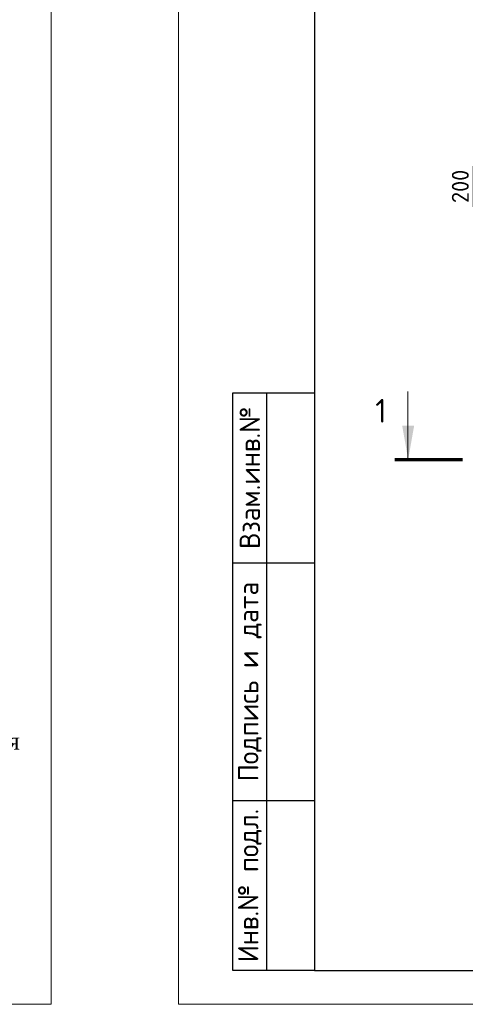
# Model space of a CAD drawing. Header units: millimetres. Extents: x 369815 to 1481759, y -423071 to -27917.
# Tile 17 of 256: x 495459 to 502013, y -396966 to -382473. Entities that reach past the tile are written whole.
import ezdxf
from ezdxf.enums import TextEntityAlignment as Align

# ---------------------------------------------------------------- set-up
doc = ezdxf.new("R2010")
doc.units = ezdxf.units.MM
for name, color, linetype, lineweight in [('Выноски', 20, 'Continuous', 20), ('размер', 1, 'Continuous', 25), ('РАЗМЕРЫ', 1, 'Continuous', 9), ('Текст', 7, 'Continuous', 25), ('ТОНКИЕ', 7, 'Continuous', 9)]:
    doc.layers.add(name, color=color, linetype=linetype, lineweight=lineweight)
doc.layers.add('ТОЛСТЫЕ_ОСНОВНЫЕ', color=6, linetype='Continuous')
doc.styles.add('GOST-2.304_Type-B', font='GOST_Common.ttf')
doc.styles.add('style1', font='GOST_Common.ttf', dxfattribs={"height": 500})
doc.styles.add('ГОСТ', font='GOST_Common.ttf')
doc.dimstyles.new('мой 25', dxfattribs={"dimscale": 100, "dimtxt": 2.5, "dimasz": 2.5, "dimexe": 1.25, "dimexo": 0.625, "dimtad": 1, "dimdec": 0, "dimlfac": 0.5, "dimtxsty": 'GOST-2.304_Type-B', "dimblk": 'ARCHTICK', "dimcen": 2.5, "dimdle": 1.25, "dimaunit": 1, "dimadec": 1, "dimazin": 2, "dimtfac": 1, "dimtdec": 0, "dimtmove": 1, "dimatfit": 3, "dimfxl": 6, "dimfxlon": 1, "dimtfill": 1, "dimlwd": -1, "dimlwe": -1, "dimarcsym": 0})

# ---------------------------------------------------------------- blocks, each defined once
blk = doc.blocks.new('*U78')
at = {"layer": 'ТОЛСТЫЕ_ОСНОВНЫЕ'}
for p, q in [((8, 5), (8, 90)), ((8, 90), (20, 90)), ((13, 5), (13, 90)), ((8, 65), (20, 65)), ((8, 30), (20, 30)), ((20, 5), (8, 5))]:
    blk.add_line(p, q, dxfattribs=at)
at = {"layer": 'ТОЛСТЫЕ_ОСНОВНЫЕ', "color": 6}
blk.add_lwpolyline([(20, 5), (415, 5), (415, 292), (20, 292)], close=True, dxfattribs=at)
at = {"layer": 'ТОНКИЕ'}
blk.add_lwpolyline([(0, 0), (420, 0), (420, 297), (0, 297)], close=True, dxfattribs=at)
at = {"layer": 'Текст', "style": 'style1'}
for s, p in [('Взам.инв.№', (10.5, 77.5)), ('Подпись и дата', (10.5, 47.5)), ('Инв.№ подл.', (10.5, 17.5))]:
    blk.add_text(s, height=3, rotation=90, dxfattribs=at).set_placement(p, align=Align.MIDDLE)
blk = doc.blocks.new('_ArchTick')
at = {"color": 0, "linetype": 'ByBlock', "const_width": 0.15}
blk.add_lwpolyline([(-0.5, -0.5), (0.5, 0.5)], dxfattribs=at)
blk = doc.blocks.new('*D1879')
at = {"layer": 'DEFPOINTS', "color": 0, "transparency": 16777216}
for p in [(503390, -385130), (502471, -385530), (503390, -385530)]:
    blk.add_point(p, dxfattribs=at)
at = {"layer": 'РАЗМЕРЫ', "color": 0, "linetype": 'Continuous', "transparency": 16777216}
for p, q in [((502127, -385227), (502127, -384627)), ((502471, -385005), (502471, -385655)), ((503071, -385130), (502346, -385130)), ((502471, -385330), (502127, -385227)), ((503071, -385530), (502346, -385530))]:
    blk.add_line(p, q, dxfattribs=at)
at = {"layer": 'РАЗМЕРЫ', "color": 0, "transparency": 16777216, "xscale": 250, "yscale": 250, "zscale": 250}
for p, rotation in [((502471, -385130), 90), ((502471, -385530), 270)]:
    blk.add_blockref('_ArchTick', p, dxfattribs=dict(at, rotation=rotation))
at = {"layer": 'РАЗМЕРЫ', "color": 0, "transparency": 16777216, "insert": (501940, -384927), "char_height": 250, "attachment_point": 5, "rotation": 90, "style": 'GOST-2.304_Type-B', "bg_fill": 3, "box_fill_scale": 1.1, "bg_fill_color": 256, "bg_fill_true_color": 13158600, "bg_fill_transparency": 0}
blk.add_mtext('200', dxfattribs=at)
blk = doc.blocks.new('*U133')
at = {"layer": 'ТОНКИЕ'}
blk.add_lwpolyline([(0, 0), (594, 0), (594, 420), (0, 420)], close=True, dxfattribs=at)
blk = doc.blocks.new('штамп кж1.1')
at = {"layer": 'Текст', "color": 7, "attachment_point": 1, "style": 'ГОСТ'}
for s, width, heights, insert, char_height in [('\\pi594.35517;{\\fTimes New Roman|b0|i0|c204|p18;\\C256;Строительство жилого комплекса со  встроенными помещениями \\P\\pi1441.86779;общественного-делового, коммерческого назначения и \\P\\pi41.3631;поликлиническим учреждением по адресу: г. Чита, ул. 1-я Коллективная}', 11543.07, [0], (411117, -81801), 250), ('\\pi389.01406;{\\fTimes New Roman|b0|i0|c204|p18;\\C256;«Жилой дом со встроенными помещениями \\P\\pi641.91601;общественно-делового и коммерческого \\P\\pi302.06381;назначения на первом этаже здания», поз. 3.1\\P}', 7000, [1500], (410844, -83331), 225)]:
    blk.add_mtext_dynamic_manual_height_columns(s, width=width, gutter_width=12.5, heights=heights, dxfattribs=dict(at, insert=insert, char_height=char_height))

msp = doc.modelspace()

# ---------------------------------------------------------------- hatches: boundary and pattern name
at = {"layer": 'Выноски'}
msp.add_hatch(color=256, dxfattribs=at).paths.add_polyline_path([(501173.1, -388947.7), (501261.3, -388447.7), (501084.9, -388447.7)], flags=0)

# ---------------------------------------------------------------- linework, layer by layer
msp.add_line((501170, -388947.7, 3100), (501170, -387947.7, 3100), dxfattribs=at)
at = {"layer": 'Выноски', "elevation": 3100}
msp.add_lwpolyline([(501973.1, -388947.7, 50, 50, 0), (500973.1, -388947.7, 50, 50, 0)], format="xyseb", dxfattribs=at)

# ---------------------------------------------------------------- block references
at = {"xscale": 100, "yscale": 100, "zscale": 100}
for name, p in [('*U133', (436520.8, -396966.1, 3100)), ('*U78', (497793.5, -396966.1, 3100))]:
    msp.add_blockref(name, p, dxfattribs=at)
at = {"layer": 'размер'}
msp.add_blockref('штамп кж1.1', (72562.5, -310331.9, 3100), dxfattribs=at)

# ---------------------------------------------------------------- texts
at = {"layer": 'Выноски', "style": 'GOST-2.304_Type-B'}
msp.add_text('1', height=350, dxfattribs=at).set_placement((500689.1, -388405, 3100))
at = {"layer": 'Выноски', "color": 240, "true_color": 0xed1f24, "insert": (476801.7, -389713.7), "char_height": 250, "width": 18219.66, "attachment_point": 1, "style": 'ГОСТ'}
msp.add_mtext('\\pi-500,l500;В выделенной области представлена замененная ( актуальная) версия. Содержание изменения см. в листе разрешения на внесение изменений{\\H1.025x; }', dxfattribs=at)
at = {"layer": 'Текст', "color": 7, "insert": (483420.8, -394966.1, 3100), "char_height": 250, "attachment_point": 1, "style": 'ГОСТ'}
msp.add_mtext_dynamic_manual_height_columns('\\pi3500;\\P\\pi1484.09091;{\\C0;План пилонов} 15-го этажа{\\H1.83333x; }', width=7000, gutter_width=12.5, heights=[1500], dxfattribs=at)

# ---------------------------------------------------------------- next in the draw order: dimensions: what is measured, and where the dimension line sits
at = {"layer": 'РАЗМЕРЫ', "color": 146}
dim = msp.add_linear_dim(base=(502470.9, -385529.7, 3100), p1=(503389.8, -385129.7, 3100), p2=(503389.8, -385529.7, 3100), angle=90, dimstyle='мой 25', dxfattribs=at)
dim.commit()
dim.dimension.update_dxf_attribs({"geometry": '*D1879', "text_midpoint": (501939.6, -385164.1, 3100)})

doc.saveas('drawing.dxf')
